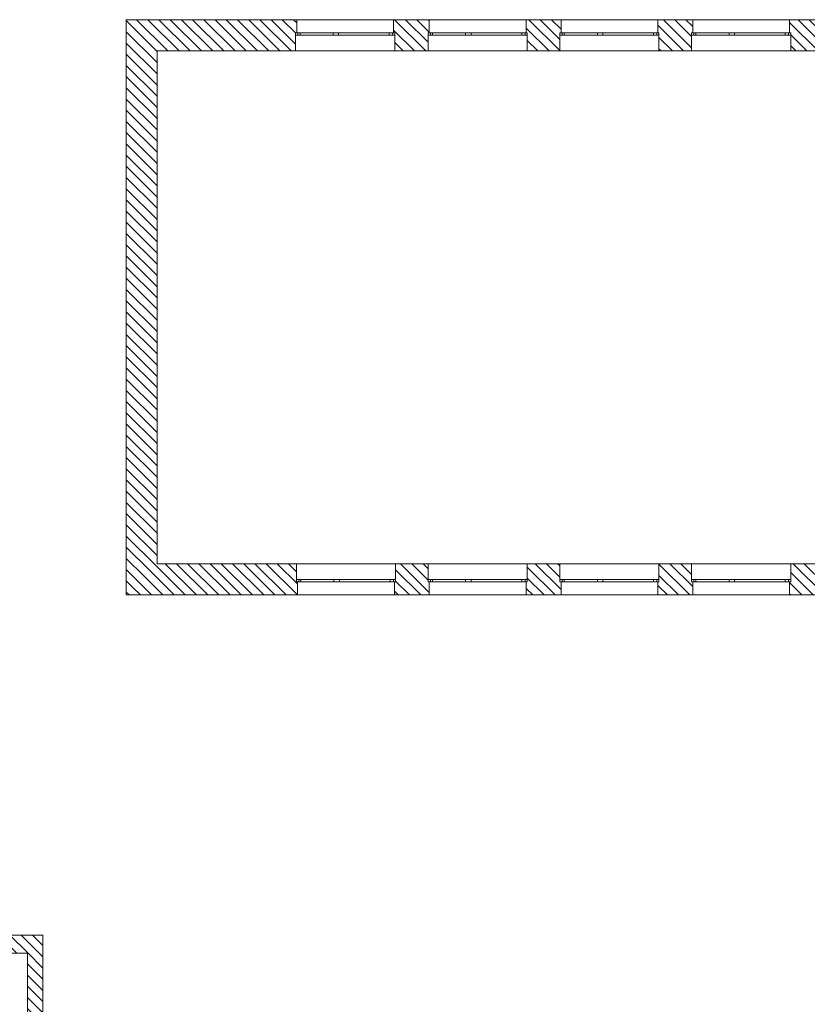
# Model space of a CAD drawing. Header units: millimetres. Extents: x -22245 to 37205, y -49470 to 0.
# Tile 14 of 16: x -2420 to 15462, y -22370 to 0. Entities that reach past the tile are written whole.
import ezdxf

# ---------------------------------------------------------------- set-up
doc = ezdxf.new("R2010")
doc.units = ezdxf.units.MM
for name, color, linetype, lineweight in [('poziom_2 (1)_6_Konstrukcja - Ściany zew_Nr_pióra__107_Nr_pióra__12', 7, 'Continuous', 9), ('poziom_2 (1)_6_Konstrukcja - Ściany zew_Nr_pióra__27_Nr_pióra__7', 7, 'Continuous', 9), ('poziom_2 (1)_6_Okna ArchiCADa_Nr_pióra__101_Nr_pióra__252', 7, 'Continuous', 9), ('poziom_2 (1)_6_Okna ArchiCADa_Nr_pióra__27_Nr_pióra__7', 7, 'Continuous', 9), ('poziom_2 (1)_6_Okna ArchiCADa_Nr_pióra__81_Nr_pióra__6', 7, 'Continuous', 9)]:
    doc.layers.add(name, color=color, linetype=linetype, lineweight=lineweight)
pattern_1 = [(135, (37205, -40790), (127.2792, 127.2792), [])]

msp = doc.modelspace()

# ---------------------------------------------------------------- hatches: boundary and pattern name
at = {"layer": 'poziom_2 (1)_6_Konstrukcja - Ściany zew_Nr_pióra__107_Nr_pióra__12'}
h = msp.add_hatch(dxfattribs=at)
h.set_pattern_fill('BLOCZKI_CERAMICZNE_0006', color=256, angle=270, style=0, pattern_type=2)
h.set_pattern_definition(pattern_1)
h.paths.add_polyline_path([(0, 0), (0, -13070), (700, -12360), (700, -710)])
h = msp.add_hatch(dxfattribs=at)
h.set_pattern_fill('BLOCZKI_CERAMICZNE_0006', color=256, angle=270, style=0, pattern_type=2)
h.set_pattern_definition(pattern_1)
h.paths.add_polyline_path([(9845, -710), (9845, -300), (9870, -300), (9870, 0), (9080, 0), (9080, -300), (9105, -300), (9105, -710)])
h = msp.add_hatch(dxfattribs=at)
h.set_pattern_fill('BLOCZKI_CERAMICZNE_0006', color=256, angle=270, style=0, pattern_type=2)
h.set_pattern_definition(pattern_1)
h.paths.add_polyline_path([(12835, -710), (12835, -300), (12860, -300), (12860, 0), (12070, 0), (12070, -300), (12095, -300), (12095, -710)])
h = msp.add_hatch(dxfattribs=at)
h.set_pattern_fill('BLOCZKI_CERAMICZNE_0006', color=256, angle=270, style=0, pattern_type=2)
h.set_pattern_definition(pattern_1)
h.paths.add_polyline_path([(15825, -710), (15825, -300), (15850, -300), (15850, 0), (15060, 0), (15060, -300), (15085, -300), (15085, -710)])
h = msp.add_hatch(dxfattribs=at)
h.set_pattern_fill('BLOCZKI_CERAMICZNE_0006', color=256, angle=270, style=0, pattern_type=2)
h.set_pattern_definition(pattern_1)
h.paths.add_polyline_path([(700, -710), (3845, -710), (3845, -300), (3870, -300), (3870, 0), (0, 0)])
h = msp.add_hatch(dxfattribs=at)
h.set_pattern_fill('BLOCZKI_CERAMICZNE_0006', color=256, angle=270, style=0, pattern_type=2)
h.set_pattern_definition(pattern_1)
h.paths.add_polyline_path([(6095, -710), (6855, -710), (6855, -300), (6880, -300), (6880, 0), (6070, 0), (6070, -300), (6095, -300)])
h = msp.add_hatch(dxfattribs=at)
h.set_pattern_fill('BLOCZKI_CERAMICZNE_0006', color=256, angle=270, style=0, pattern_type=2)
h.set_pattern_definition(pattern_1)
h.paths.add_polyline_path([(0, -13070), (3890, -13070), (3890, -12770), (3865, -12770), (3865, -12360), (700, -12360)])
h = msp.add_hatch(dxfattribs=at)
h.set_pattern_fill('BLOCZKI_CERAMICZNE_0006', color=256, angle=270, style=0, pattern_type=2)
h.set_pattern_definition(pattern_1)
h.paths.add_polyline_path([(6090, -13070), (6880, -13070), (6880, -12770), (6855, -12770), (6855, -12360), (6115, -12360), (6115, -12770), (6090, -12770)])
h = msp.add_hatch(dxfattribs=at)
h.set_pattern_fill('BLOCZKI_CERAMICZNE_0006', color=256, angle=270, style=0, pattern_type=2)
h.set_pattern_definition(pattern_1)
h.paths.add_polyline_path([(9080, -13070), (9870, -13070), (9870, -12770), (9845, -12770), (9845, -12360), (9105, -12360), (9105, -12770), (9080, -12770)])
h = msp.add_hatch(dxfattribs=at)
h.set_pattern_fill('BLOCZKI_CERAMICZNE_0006', color=256, angle=270, style=0, pattern_type=2)
h.set_pattern_definition(pattern_1)
h.paths.add_polyline_path([(12070, -13070), (12860, -13070), (12860, -12770), (12835, -12770), (12835, -12360), (12095, -12360), (12095, -12770), (12070, -12770)])
h = msp.add_hatch(dxfattribs=at)
h.set_pattern_fill('BLOCZKI_CERAMICZNE_0006', color=256, angle=270, style=0, pattern_type=2)
h.set_pattern_definition(pattern_1)
h.paths.add_polyline_path([(15060, -13070), (15850, -13070), (15850, -12770), (15825, -12770), (15825, -12360), (15085, -12360), (15085, -12770), (15060, -12770)])
h = msp.add_hatch(dxfattribs=at)
h.set_pattern_fill('BLOCZKI_CERAMICZNE_0006', color=256, angle=270, style=0, pattern_type=2)
h.set_pattern_definition(pattern_1)
h.paths.add_polyline_path([(-21035, -21210), (-2245, -21210), (-1895, -20800), (-21445, -20800)])
h = msp.add_hatch(dxfattribs=at)
h.set_pattern_fill('BLOCZKI_CERAMICZNE_0006', color=256, angle=270, style=0, pattern_type=2)
h.set_pattern_definition(pattern_1)
h.paths.add_polyline_path([(-1895, -24020), (-1895, -20800), (-2245, -21210), (-2245, -24020)])

# ---------------------------------------------------------------- linework, layer by layer
at = {"layer": 'poziom_2 (1)_6_Konstrukcja - Ściany zew_Nr_pióra__27_Nr_pióra__7'}
for p, q in [((3870, 0), (3870, -300)), ((6070, 0), (6070, -300)), ((6880, 0), (6880, -300)), ((9080, 0), (9080, -300)), ((9870, 0), (9870, -300)), ((12070, 0), (12070, -300)), ((12860, 0), (12860, -300)), ((15060, 0), (15060, -300)), ((3870, -300), (3845, -300)), ((3845, -300), (3845, -350)), ((3845, -350), (3845, -710)), ((6070, -300), (6095, -300)), ((6095, -300), (6095, -350)), ((6095, -350), (6095, -710)), ((6880, -300), (6855, -300)), ((6855, -300), (6855, -350)), ((6855, -350), (6855, -710)), ((9080, -300), (9105, -300)), ((9105, -300), (9105, -350)), ((9105, -350), (9105, -710)), ((9870, -300), (9845, -300)), ((9845, -300), (9845, -350)), ((9845, -350), (9845, -710)), ((12070, -300), (12095, -300)), ((12095, -300), (12095, -350)), ((12095, -350), (12095, -710)), ((12860, -300), (12835, -300)), ((12835, -300), (12835, -350)), ((12835, -350), (12835, -710)), ((15060, -300), (15085, -300)), ((15085, -300), (15085, -350)), ((15085, -350), (15085, -710)), ((3865, -12720), (3865, -12360)), ((6115, -12720), (6115, -12360)), ((6855, -12720), (6855, -12360)), ((9105, -12720), (9105, -12360)), ((9845, -12720), (9845, -12360)), ((12095, -12720), (12095, -12360)), ((12835, -12720), (12835, -12360)), ((15085, -12720), (15085, -12360)), ((3865, -12770), (3865, -12720)), ((6115, -12770), (6115, -12720)), ((6855, -12770), (6855, -12720)), ((9105, -12770), (9105, -12720)), ((9845, -12770), (9845, -12720)), ((12095, -12770), (12095, -12720)), ((12835, -12770), (12835, -12720)), ((15085, -12770), (15085, -12720)), ((3890, -12770), (3865, -12770)), ((3890, -13070), (3890, -12770)), ((6090, -13070), (6090, -12770)), ((6090, -12770), (6115, -12770)), ((6880, -12770), (6855, -12770)), ((6880, -13070), (6880, -12770)), ((9080, -13070), (9080, -12770)), ((9080, -12770), (9105, -12770)), ((9870, -12770), (9845, -12770)), ((9870, -13070), (9870, -12770)), ((12070, -13070), (12070, -12770)), ((12070, -12770), (12095, -12770)), ((12860, -12770), (12835, -12770)), ((12860, -13070), (12860, -12770)), ((15060, -13070), (15060, -12770)), ((15060, -12770), (15085, -12770))]:
    msp.add_line(p, q, dxfattribs=at)
at = {"layer": 'poziom_2 (1)_6_Konstrukcja - Ściany zew_Nr_pióra__27_Nr_pióra__7', "flags": 128}
for points in [[(3870, 0), (0, 0)], [(0, 0), (0, -13070)], [(6880, 0), (6070, 0)], [(9870, 0), (9080, 0)], [(12860, 0), (12070, 0)], [(15850, 0), (15060, 0)], [(700, -710), (3845, -710)], [(700, -12360), (700, -710)], [(6095, -710), (6855, -710)], [(9105, -710), (9845, -710)], [(12095, -710), (12835, -710)], [(15085, -710), (15825, -710)], [(3865, -12360), (700, -12360)], [(6855, -12360), (6115, -12360)], [(9845, -12360), (9105, -12360)], [(12835, -12360), (12095, -12360)], [(15825, -12360), (15085, -12360)], [(0, -13070), (3890, -13070)], [(6090, -13070), (6880, -13070)], [(9080, -13070), (9870, -13070)], [(12070, -13070), (12860, -13070)], [(15060, -13070), (15850, -13070)], [(-1895, -20800), (-21445, -20800)], [(-1895, -24020), (-1895, -20800)], [(-21035, -21210), (-2245, -21210)], [(-2245, -21210), (-2245, -24020)]]:
    msp.add_lwpolyline(points, dxfattribs=at)
at = {"layer": 'poziom_2 (1)_6_Okna ArchiCADa_Nr_pióra__101_Nr_pióra__252'}
for p, q in [((3845, -300), (3945, -300)), ((3945, -350), (3845, -350)), ((3945, -300), (3945, -350)), ((4695, -350), (4695, -300)), ((4695, -300), (4745, -300)), ((4745, -350), (4695, -350)), ((4745, -300), (4820, -300)), ((4820, -350), (4745, -350)), ((4820, -300), (4820, -350)), ((5970, -350), (5970, -300)), ((5970, -300), (6095, -300)), ((6095, -350), (5970, -350)), ((6855, -300), (6955, -300)), ((6955, -350), (6855, -350)), ((6955, -300), (6955, -350)), ((7705, -350), (7705, -300)), ((7705, -300), (7755, -300)), ((7755, -350), (7705, -350)), ((7755, -300), (7830, -300)), ((7830, -350), (7755, -350)), ((7830, -300), (7830, -350)), ((8980, -350), (8980, -300)), ((8980, -300), (9105, -300)), ((9105, -350), (8980, -350)), ((9845, -300), (9945, -300)), ((9945, -350), (9845, -350)), ((9945, -300), (9945, -350)), ((10695, -350), (10695, -300)), ((10695, -300), (10745, -300)), ((10745, -350), (10695, -350)), ((10745, -300), (10820, -300)), ((10820, -350), (10745, -350)), ((10820, -300), (10820, -350)), ((11970, -350), (11970, -300)), ((11970, -300), (12095, -300)), ((12095, -350), (11970, -350)), ((12835, -300), (12935, -300)), ((12935, -350), (12835, -350)), ((12935, -300), (12935, -350)), ((13685, -350), (13685, -300)), ((13685, -300), (13735, -300)), ((13735, -350), (13685, -350)), ((13735, -300), (13810, -300)), ((13810, -350), (13735, -350)), ((13810, -300), (13810, -350)), ((14960, -350), (14960, -300)), ((14960, -300), (15085, -300)), ((15085, -350), (14960, -350)), ((3965, -12720), (3865, -12720)), ((3965, -12770), (3965, -12720)), ((4765, -12720), (4715, -12720)), ((4715, -12720), (4715, -12770)), ((4840, -12720), (4765, -12720)), ((4840, -12770), (4840, -12720)), ((6115, -12720), (5990, -12720)), ((5990, -12720), (5990, -12770)), ((6955, -12720), (6855, -12720)), ((6955, -12770), (6955, -12720)), ((7755, -12720), (7705, -12720)), ((7705, -12720), (7705, -12770)), ((7830, -12720), (7755, -12720)), ((7830, -12770), (7830, -12720)), ((9105, -12720), (8980, -12720)), ((8980, -12720), (8980, -12770)), ((9945, -12720), (9845, -12720)), ((9945, -12770), (9945, -12720)), ((10745, -12720), (10695, -12720)), ((10695, -12720), (10695, -12770)), ((10820, -12720), (10745, -12720)), ((10820, -12770), (10820, -12720)), ((12095, -12720), (11970, -12720)), ((11970, -12720), (11970, -12770)), ((12935, -12720), (12835, -12720)), ((12935, -12770), (12935, -12720)), ((13735, -12720), (13685, -12720)), ((13685, -12720), (13685, -12770)), ((13810, -12720), (13735, -12720)), ((13810, -12770), (13810, -12720)), ((15085, -12720), (14960, -12720)), ((14960, -12720), (14960, -12770)), ((3865, -12770), (3965, -12770)), ((4715, -12770), (4765, -12770)), ((4765, -12770), (4840, -12770)), ((5990, -12770), (6115, -12770)), ((6855, -12770), (6955, -12770)), ((7705, -12770), (7755, -12770)), ((7755, -12770), (7830, -12770)), ((8980, -12770), (9105, -12770)), ((9845, -12770), (9945, -12770)), ((10695, -12770), (10745, -12770)), ((10745, -12770), (10820, -12770)), ((11970, -12770), (12095, -12770)), ((12835, -12770), (12935, -12770)), ((13685, -12770), (13735, -12770)), ((13735, -12770), (13810, -12770)), ((14960, -12770), (15085, -12770))]:
    msp.add_line(p, q, dxfattribs=at)
at = {"layer": 'poziom_2 (1)_6_Okna ArchiCADa_Nr_pióra__27_Nr_pióra__7'}
for p, q in [((3845, -300), (3845, -350)), ((3870, -300), (3845, -300)), ((6070, -300), (6095, -300)), ((6095, -300), (6095, -350)), ((6855, -300), (6855, -350)), ((6880, -300), (6855, -300)), ((9080, -300), (9105, -300)), ((9105, -300), (9105, -350)), ((9845, -300), (9845, -350)), ((9870, -300), (9845, -300)), ((12070, -300), (12095, -300)), ((12095, -300), (12095, -350)), ((12835, -300), (12835, -350)), ((12860, -300), (12835, -300)), ((15060, -300), (15085, -300)), ((15085, -300), (15085, -350)), ((3865, -12770), (3865, -12720)), ((6115, -12770), (6115, -12720)), ((6855, -12770), (6855, -12720)), ((9105, -12770), (9105, -12720)), ((9845, -12770), (9845, -12720)), ((12095, -12770), (12095, -12720)), ((12835, -12770), (12835, -12720)), ((15085, -12770), (15085, -12720)), ((3890, -12770), (3865, -12770)), ((6090, -12770), (6115, -12770)), ((6880, -12770), (6855, -12770)), ((9080, -12770), (9105, -12770)), ((9870, -12770), (9845, -12770)), ((12070, -12770), (12095, -12770)), ((12860, -12770), (12835, -12770)), ((15060, -12770), (15085, -12770))]:
    msp.add_line(p, q, dxfattribs=at)
at = {"layer": 'poziom_2 (1)_6_Okna ArchiCADa_Nr_pióra__81_Nr_pióra__6'}
for p, q in [((6070, 0), (3870, 0)), ((9080, 0), (6880, 0)), ((12070, 0), (9870, 0)), ((15060, 0), (12860, 0)), ((3895, -300), (3895, -350)), ((3945, -300), (4695, -300)), ((4695, -350), (3945, -350)), ((4820, -300), (5970, -300)), ((5970, -350), (4820, -350)), ((6045, -300), (6045, -350)), ((6905, -300), (6905, -350)), ((6955, -300), (7705, -300)), ((7705, -350), (6955, -350)), ((7830, -300), (8980, -300)), ((8980, -350), (7830, -350)), ((9055, -300), (9055, -350)), ((9895, -300), (9895, -350)), ((9945, -300), (10695, -300)), ((10695, -350), (9945, -350)), ((10820, -300), (11970, -300)), ((11970, -350), (10820, -350)), ((12045, -300), (12045, -350)), ((12885, -300), (12885, -350)), ((12935, -300), (13685, -300)), ((13685, -350), (12935, -350)), ((13810, -300), (14960, -300)), ((14960, -350), (13810, -350)), ((15035, -300), (15035, -350)), ((6095, -710), (3845, -710)), ((9105, -710), (6855, -710)), ((12095, -710), (9845, -710)), ((15085, -710), (12835, -710)), ((6115, -12360), (3865, -12360)), ((9105, -12360), (6855, -12360)), ((12095, -12360), (9845, -12360)), ((15085, -12360), (12835, -12360)), ((3915, -12770), (3915, -12720)), ((4715, -12720), (3965, -12720)), ((5990, -12720), (4840, -12720)), ((6065, -12770), (6065, -12720)), ((6905, -12770), (6905, -12720)), ((7705, -12720), (6955, -12720)), ((8980, -12720), (7830, -12720)), ((9055, -12770), (9055, -12720)), ((9895, -12770), (9895, -12720)), ((10695, -12720), (9945, -12720)), ((11970, -12720), (10820, -12720)), ((12045, -12770), (12045, -12720)), ((12885, -12770), (12885, -12720)), ((13685, -12720), (12935, -12720)), ((14960, -12720), (13810, -12720)), ((15035, -12770), (15035, -12720)), ((3965, -12770), (4715, -12770)), ((4840, -12770), (5990, -12770)), ((6955, -12770), (7705, -12770)), ((7830, -12770), (8980, -12770)), ((9945, -12770), (10695, -12770)), ((10820, -12770), (11970, -12770)), ((12935, -12770), (13685, -12770)), ((13810, -12770), (14960, -12770)), ((6090, -13070), (3890, -13070)), ((9080, -13070), (6880, -13070)), ((12070, -13070), (9870, -13070)), ((15060, -13070), (12860, -13070))]:
    msp.add_line(p, q, dxfattribs=at)

doc.saveas('drawing.dxf')
